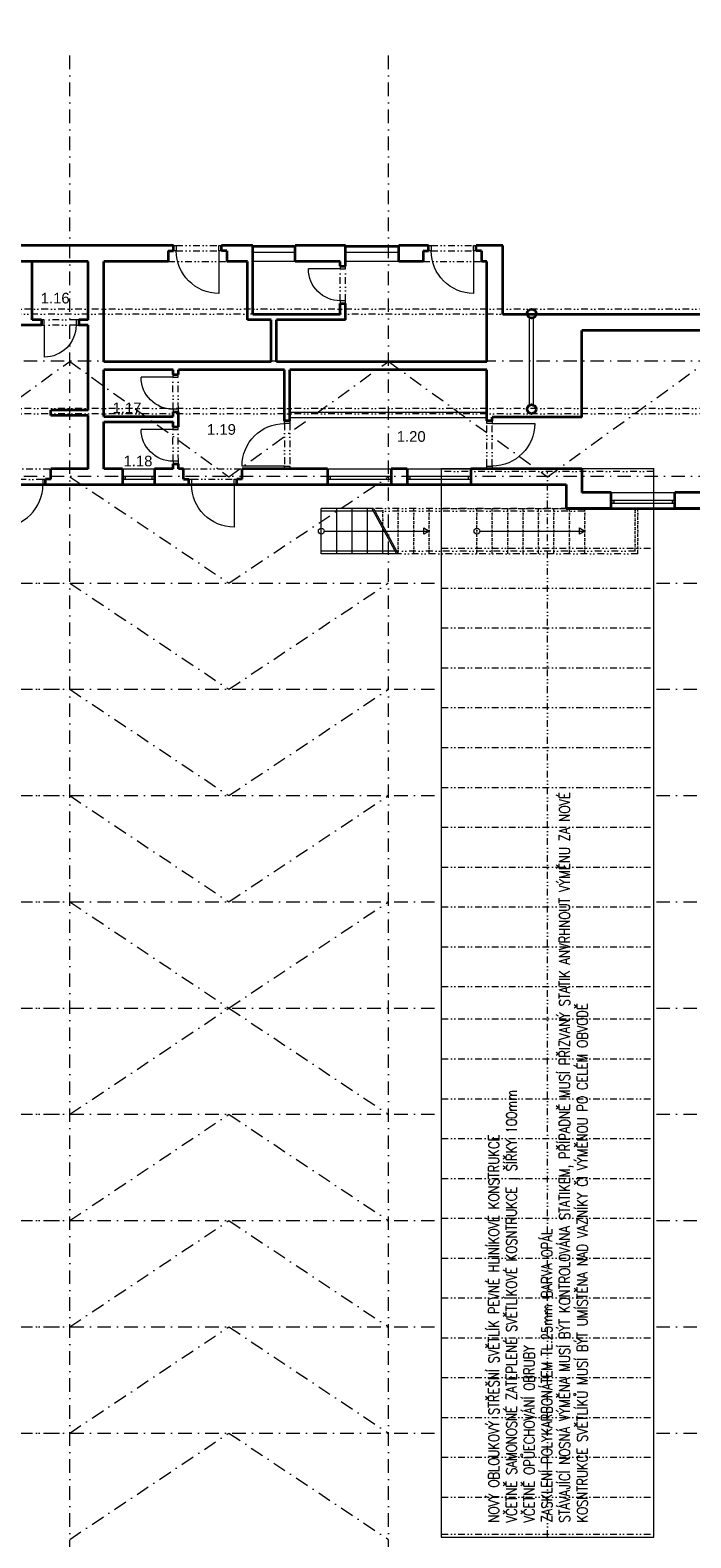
# Model space of a CAD drawing. Header units: millimetres. Extents: x -485339 to 350584, y -1189936 to 0.
# Tile 84 of 256: x -204483 to -192043, y -1039566 to -1011189. Entities that reach past the tile are written whole.
import ezdxf

# ---------------------------------------------------------------- set-up
doc = ezdxf.new("R2010")
doc.units = ezdxf.units.MM
doc.header["$LTSCALE"] = 10
doc.linetypes.add('DASHDOT', pattern=[25.4, 12.7, -6.35, 0, -6.35])
doc.linetypes.add('DĚLICÍ2', pattern=[15.875, 6.35, -3.175, 0, -3.175, 0, -3.175])
doc.layers.get('Defpoints').update_dxf_attribs({"color": 201})
for name, color, linetype, lineweight in [('N_dveře', 10, 'Continuous', 18), ('N_popis', 10, 'Continuous', 18), ('N_čáry_nad', 10, 'DĚLICÍ2', 18), ('St__otvory_dveře', 40, 'Continuous', 18), ('St_kóty', 132, 'Continuous', 18), ('St_otvory_okna', 40, 'Continuous', 18), ('St_plocha_místnosti', 250, 'Continuous', 18), ('St_sloupy_konstrukce haly', 5, 'Continuous', 35), ('St_čáry_nad', 250, 'DĚLICÍ2', 18), ('St_čáry_obrys', 5, 'Continuous', 35), ('St_čáry_osy', 250, 'DASHDOT', 18), ('St_čáry_plné', 250, 'Continuous', 18)]:
    doc.layers.add(name, color=color, linetype=linetype, lineweight=lineweight)
doc.styles.add('Andy', font='arial.ttf')
doc.styles.get("Standard").update_dxf_attribs({"font": 'simplex.shx', "width": 0.8})
doc.dimstyles.new('stavebníM100', dxfattribs={"dimtxt": 165, "dimasz": 170, "dimexe": 150, "dimexo": 100, "dimgap": 30, "dimtad": 1, "dimdec": 0, "dimtxsty": 'Standard', "dimblk": 'OBLIQUE', "dimcen": -2.5, "dimdle": 150, "dimclrd": 256, "dimclre": 256, "dimclrt": 256, "dimadec": 4, "dimazin": 0, "dimtfac": 1, "dimtdec": 0, "dimtmove": 2, "dimatfit": 3, "dimldrblk": 'OBLIQUE', "dimfxl": 400, "dimfxlon": 1, "dimlwd": -1, "dimlwe": -1, "dimarcsym": 0})

# ---------------------------------------------------------------- blocks, each defined once
blk = doc.blocks.new('*U6982')
at = {"layer": 'St_čáry_osy', "ltscale": 2}
blk.add_lwpolyline([(-3000, -1000), (-4, 1000), (3000, -1000)], dxfattribs=at)
blk = doc.blocks.new('*U6981')
at = {"layer": 'St_čáry_osy', "ltscale": 2}
for p in [(60000, 8000), (60000, 6000), (60000, 4000), (60000, 2000), (60000, 0)]:
    blk.add_blockref('*U6982', p, dxfattribs=at)
blk = doc.blocks.new('*U6984')
at = {"layer": 'St_čáry_osy', "ltscale": 2}
blk.add_lwpolyline([(-3000, -1000), (-4, 1000), (3000, -1000)], dxfattribs=at)
blk = doc.blocks.new('*U6983')
at = {"layer": 'St_čáry_osy', "ltscale": 2}
for p in [(60000, 8000), (60000, 6000), (60000, 4000), (60000, 2000), (60000, 0)]:
    blk.add_blockref('*U6984', p, dxfattribs=at)
blk = doc.blocks.new('*U6986')
at = {"layer": 'St_čáry_osy', "ltscale": 2}
for points in [[(-4000, 8000), (3950, 8000)], [(8050, 8000), (8959, 8000)], [(-4000, 6000), (3950, 6000)], [(8050, 6000), (8959, 6000)], [(-4000, 4000), (3950, 4000)], [(8050, 4000), (8959, 4000)], [(-4000, 2000), (3950, 2000)], [(8050, 2000), (9059, 2000)], [(-4000, 0), (3950, 0)], [(8050, 0), (9059, 0)], [(-4000, -2000), (3950, -2000)], [(8050, -2000), (9059, -2000)], [(-4000, -4000), (3950, -4000)], [(8050, -4000), (8959, -4000)], [(-4000, -6000), (3950, -6000)], [(8050, -6000), (8959, -6000)], [(-4000, -8000), (3950, -8000)], [(8050, -8000), (8959, -8000)]]:
    blk.add_lwpolyline(points, dxfattribs=at)
blk = doc.blocks.new('*U6985')
at = {"layer": 'St_čáry_osy', "ltscale": 2}
for p in [(48000, 0), (60000, 0)]:
    blk.add_blockref('*U6986', p, dxfattribs=at)
blk = doc.blocks.new('G$C3969F823')
at = {"layer": 'St__otvory_dveře', "ltscale": 2}
for points in [[(-100, -50), (-100, 0), (0, 0), (0, -50)], [(-101, -700), (-101, -650), (-1, -650), (-1, -700)]]:
    blk.add_lwpolyline(points, close=True, dxfattribs=at)
at = {"layer": 'St__otvory_dveře', "linetype": 'DĚLICÍ2', "ltscale": 2}
for points in [[(-100, -50), (-101, -650)], [(0, -50), (-1, -650)]]:
    blk.add_lwpolyline(points, dxfattribs=at)
at = {"layer": 'St__otvory_dveře', "color": 0, "ltscale": 2}
blk.add_lwpolyline([(-101, -650), (-701, -650)], dxfattribs=at)
blk.add_arc((-101, -650), 600, 90, 180, dxfattribs=at)
blk = doc.blocks.new('G$CC1796412')
at = {"layer": 'St__otvory_dveře', "color": 0, "ltscale": 2}
blk.add_lwpolyline([(850, 1), (850, 801)], dxfattribs=at)
at = {"layer": 'St__otvory_dveře', "ltscale": 2}
for points in [[(50, 0), (0, 0), (0, -100), (50, -100)], [(900, 1), (850, 1), (850, -99), (900, -99)]]:
    blk.add_lwpolyline(points, close=True, dxfattribs=at)
at = {"layer": 'St__otvory_dveře', "linetype": 'DĚLICÍ2', "ltscale": 2}
for points in [[(50, 0), (850, 1)], [(50, -100), (850, -99)]]:
    blk.add_lwpolyline(points, dxfattribs=at)
at = {"layer": 'St__otvory_dveře', "color": 0, "ltscale": 2}
blk.add_arc((850, 1), 800, 90, 180, dxfattribs=at)
blk = doc.blocks.new('G$CC101BA37')
at = {"layer": 'St_otvory_okna', "ltscale": 2}
for points in [[(600, 50), (0, 50), (0, 0), (600, 0)], [(0, 50), (50, 50), (50, 0), (0, 0)], [(600, 50), (550, 50), (550, 0), (600, 0)]]:
    blk.add_lwpolyline(points, close=True, dxfattribs=at)
blk = doc.blocks.new('G$C09EC9A76')
at = {"layer": 'St_otvory_okna', "ltscale": 2}
for points in [[(1200, 50), (0, 50), (0, 0), (1200, 0)], [(0, 50), (50, 50), (50, 0), (0, 0)], [(1200, 50), (1150, 50), (1150, 0), (1200, 0)]]:
    blk.add_lwpolyline(points, close=True, dxfattribs=at)
blk = doc.blocks.new('G$CB69B1554')
at = {"layer": 'St_otvory_okna', "ltscale": 2}
for points in [[(58530, -25), (59330, -25)], [(58530, -125), (59330, -125)], [(60280, -25), (61280, -25)], [(60280, -125), (61280, -125)]]:
    blk.add_lwpolyline(points, dxfattribs=at)
at = {"layer": 'St_čáry_nad', "ltscale": 2}
for points in [[(56940, -300), (58040, -300)], [(61740, -300), (62840, -300)], [(53630, -4200), (54730, -4200)], [(57230, -4200), (58330, -4200)], [(64782, -4950), (60805, -4950)], [(64782, -5000), (60833, -5000)], [(65732, -5750), (61245, -5750)], [(65782, -5800), (61272, -5800)]]:
    blk.add_lwpolyline(points, dxfattribs=at)
at = {"layer": 'St_čáry_nad'}
for points in [[(60982, -5272), (60982, -4950)], [(61272, -5800), (61272, -4950)], [(61562, -5800), (61562, -4950)], [(61852, -5800), (61852, -4950)], [(62752, -5800), (62752, -4950)], [(63042, -5800), (63042, -4950)], [(63332, -5800), (63332, -4950)], [(63622, -5800), (63622, -4950)], [(63912, -5800), (63912, -4950)], [(64202, -5800), (64202, -4950)], [(64492, -5800), (64492, -4950)], [(64782, -5800), (64782, -4950)], [(65732, -5750), (65732, -4950)], [(65782, -5800), (65782, -4950)]]:
    blk.add_lwpolyline(points, dxfattribs=at)
at = {"layer": 'St_čáry_obrys', "ltscale": 2}
for points in [[(57040, 0), (52930, 0)], [(57040, -102), (57040, 0)], [(58530, 0), (57940, 0)], [(57940, -100), (57940, 0)], [(58530, -1300), (58530, 0)], [(60280, 0), (59330, 0)], [(59330, -300), (59330, 0)], [(60280, -390), (60280, 0)], [(61840, 0), (61280, 0)], [(61280, -300), (61280, 0)], [(61840, -102), (61840, 0)], [(63240, 0), (62740, 0)], [(63240, -1300), (63240, 0)], [(56940, -100), (57040, -100)], [(56940, -100), (56940, -300)], [(57940, -100), (57940, -2)], [(58040, -100), (57940, -100)], [(58040, -100), (58040, -300)], [(61740, -100), (61740, -300)], [(61740, -100), (61840, -100)], [(62740, -102), (62740, -2)], [(62740, -102), (62740, -2)], [(62840, -100), (62740, -100)], [(62840, -100), (62840, -300)], [(55430, -300), (53230, -300)], [(55430, -300), (54380, -300)], [(54380, -1400), (54380, -300)], [(55430, -1400), (55430, -300)], [(55730, -2190), (55730, -300)], [(56940, -300), (55730, -300)], [(58430, -300), (58040, -300)], [(58430, -1400), (58430, -300)], [(60180, -300), (59330, -300)], [(60180, -390), (60180, -300)], [(61740, -300), (61280, -300)], [(62940, -300), (62840, -300)], [(62940, -2190), (62940, -300)], [(60180, -1300), (60180, -1090)], [(60280, -1400), (60280, -1090)], [(54555, -1400), (54380, -1400)], [(54555, -1400), (54555, -1500)], [(55430, -1400), (55255, -1400)], [(55255, -1400), (55255, -1500)], [(58880, -1400), (58430, -1400)], [(60180, -1300), (58530, -1300)], [(58880, -2190), (58880, -1400)], [(60280, -1400), (58980, -1400)], [(58980, -2190), (58980, -1400)], [(73930, -1300), (63240, -1300)], [(54555, -1500), (54105, -1500)], [(55430, -1500), (55255, -1500)], [(55430, -3100), (55430, -1500)], [(72080, -1600), (64730, -1600)], [(64730, -3230), (64730, -1600)], [(58880, -2190), (55730, -2190)], [(62940, -2190), (58980, -2190)], [(55730, -3220), (55730, -2340)], [(57030, -2340), (55730, -2340)], [(57030, -2430), (57030, -2340)], [(57130, -2430), (57130, -2340)], [(59130, -2340), (57130, -2340)], [(59130, -3300), (59130, -2340)], [(59230, -3300), (59230, -2340)], [(62940, -2340), (59230, -2340)], [(62940, -3300), (62940, -2340)], [(55430, -3100), (54730, -3100)], [(54730, -3200), (54730, -3100)], [(55430, -3200), (54730, -3200)], [(55430, -4200), (55430, -3200)], [(55730, -3220), (57030, -3220)], [(55730, -4200), (55730, -3320)], [(55730, -3320), (57030, -3320)], [(57030, -3220), (57030, -3130)], [(57030, -3410), (57030, -3320)], [(57130, -3410), (57130, -3130)], [(59230, -3300), (59130, -3300)], [(63040, -3300), (62940, -3300)], [(64730, -3230), (63040, -3230)], [(63040, -3300), (63040, -3230)], [(54730, -4400), (54730, -4200)], [(55430, -4200), (54730, -4200)], [(56080, -4200), (55730, -4200)], [(57030, -4200), (56680, -4200)], [(57030, -4200), (57030, -4110)], [(57130, -4200), (57130, -4110)], [(57230, -4200), (57130, -4200)], [(57230, -4400), (57230, -4200)], [(59940, -4200), (58330, -4200)], [(58330, -4400), (58330, -4200)], [(61440, -4200), (61140, -4200)], [(64730, -4200), (62640, -4200)], [(64730, -4200), (64730, -4650)], [(54630, -4500), (54630, -4400)], [(54730, -4400), (54630, -4400)], [(54630, -4500), (56080, -4500)], [(56680, -4500), (57330, -4500)], [(57230, -4400), (57330, -4400)], [(57330, -4500), (57330, -4400)], [(58230, -4500), (58230, -4400)], [(58330, -4400), (58230, -4400)], [(58230, -4500), (59940, -4500)], [(61140, -4500), (61440, -4500)], [(62640, -4500), (64430, -4500)], [(64430, -4500), (64430, -4950)], [(65280, -4650), (64730, -4650)], [(65280, -4950), (65280, -4650)], [(67080, -4650), (66480, -4650)], [(66480, -4950), (66480, -4650)], [(65280, -4950), (64430, -4950)], [(67080, -4950), (66480, -4950)]]:
    blk.add_lwpolyline(points, dxfattribs=at)
at = {"layer": 'St_čáry_obrys'}
for points in [[(60180, -390), (60280, -390)], [(60180, -1090), (60280, -1090)], [(57030, -2430), (57130, -2430)], [(57030, -3130), (57130, -3130)], [(57030, -3410), (57130, -3410)], [(56080, -4200), (56080, -4500)], [(56680, -4200), (56680, -4500)], [(57030, -4110), (57130, -4110)], [(59940, -4200), (59940, -4500)], [(61140, -4200), (61140, -4500)], [(61440, -4200), (61440, -4500)], [(62640, -4200), (62640, -4500)]]:
    blk.add_lwpolyline(points, dxfattribs=at)
at = {"layer": 'St_čáry_plné'}
for p, q in [((56080, -4200), (56680, -4200)), ((59940, -4200), (61140, -4200)), ((61440, -4200), (62640, -4200)), ((56080, -4500), (56680, -4500)), ((59940, -4500), (61140, -4500)), ((61440, -4500), (62640, -4500)), ((65280, -4650), (66480, -4650)), ((65280, -4950), (66480, -4950))]:
    blk.add_line(p, q, dxfattribs=at)
at = {"layer": 'St_čáry_plné', "ltscale": 2}
for points in [[(58530, 0), (59330, 0)], [(60280, 0), (61280, 0)], [(59330, -300), (58530, -300)], [(61280, -300), (60280, -300)], [(59877, -5375), (61852, -5375)], [(62807, -5375), (64782, -5375)]]:
    blk.add_lwpolyline(points, dxfattribs=at)
at = {"layer": 'St_čáry_plné'}
for points in [[(62940, -3140), (59230, -3140)], [(62940, -3240), (59230, -3240)], [(60805, -4950), (59822, -4950)], [(59822, -5800), (59822, -4950)], [(60799, -5000), (59822, -5000)], [(60112, -5800), (60112, -4950)], [(60402, -5800), (60402, -4950)], [(60692, -5800), (60692, -4950)], [(60771, -4950), (61238, -5800)], [(60805, -4950), (61272, -5800)], [(60982, -5800), (60982, -5334)], [(61210, -5750), (59822, -5750)], [(61272, -5800), (59822, -5800)]]:
    blk.add_lwpolyline(points, dxfattribs=at)
at = {"layer": 'St_čáry_plné', "ltscale": 2}
for points in [[(61852, -5375), (61751, -5434), (61751, -5316)], [(64782, -5375), (64681, -5434), (64681, -5316)]]:
    blk.add_lwpolyline(points, close=True, dxfattribs=at)
for centre in [(59822, -5375), (62752, -5375)]:
    blk.add_circle(centre, 54.6, dxfattribs=at)
at = {"layer": 'St__otvory_dveře', "xscale": -1}
for name, p, rotation in [('G$CC1796412', (57040, -99), 180), ('G$CC1796412', (61840, -99), 180), ('G$C3969F823', (60280, -1090), 180), ('G$C3969F823', (55255, -1399), 270), ('G$C3969F823', (57130, -3130), 180), ('G$CC1796412', (59130, -3300), 89.9999999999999), ('G$CC1796412', (63040, -4200), 269.9999999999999), ('G$C3969F823', (57130, -4110), 180), ('G$CC1796412', (57330, -4499), 180)]:
    blk.add_blockref(name, p, dxfattribs=dict(at, rotation=rotation))
at = {"layer": 'St__otvory_dveře', "rotation": 180}
blk.add_blockref('G$CC1796412', (54630, -4501), dxfattribs=at)
at = {"layer": 'St_otvory_okna', "ltscale": 2}
for name, p in [('G$CC101BA37', (56080, -4400)), ('G$C09EC9A76', (59940, -4400)), ('G$C09EC9A76', (61440, -4400)), ('G$C09EC9A76', (65280, -4850))]:
    blk.add_blockref(name, p, dxfattribs=at)
blk = doc.blocks.new('G$CD8A98CDB')
at = {"layer": 'St_sloupy_konstrukce haly', "color": 250, "lineweight": 18, "ltscale": 2}
for points in [[(-825, 0), (825, 0)], [(-825, -80), (825, -80)]]:
    blk.add_lwpolyline(points, dxfattribs=at)
at = {"layer": 'St_sloupy_konstrukce haly', "ltscale": 2}
for centre in [(-900, -40), (900, -40)]:
    blk.add_circle(centre, 85, dxfattribs=at)
blk = doc.blocks.new('_OBLIQUE')
at = {"color": 0, "linetype": 'ByBlock'}
blk.add_line((-0.5, -0.5), (0.5, 0.5), dxfattribs=at)
blk = doc.blocks.new('*D7068')
at = {"layer": 'Defpoints', "color": 0}
for p in [(-179563, -1031958), (-176905, -1031958), (-195583, -1042046)]:
    blk.add_point(p, dxfattribs=at)
at = {"layer": 'St_kóty'}
for p, q in [((-177305, -1031958), (-176755, -1031958)), ((-176905, -1042196), (-176905, -1031808)), ((-177305, -1042046), (-176755, -1042046))]:
    blk.add_line(p, q, dxfattribs=at)
at = {"layer": 'St_kóty', "linetype": 'ByBlock', "xscale": 170, "yscale": 170, "zscale": 170}
for p, rotation in [((-176905, -1031958), 90), ((-176905, -1042046), 270)]:
    blk.add_blockref('_OBLIQUE', p, dxfattribs=dict(at, rotation=rotation))
at = {"layer": 'St_kóty', "insert": (-177017, -1037002), "char_height": 165, "attachment_point": 5, "rotation": 90}
blk.add_mtext('10088', dxfattribs=at)
blk = doc.blocks.new('*D7074')
at = {"layer": 'Defpoints', "color": 0}
for p in [(-179483, -992923), (-176251, -992923), (-195597, -1042046)]:
    blk.add_point(p, dxfattribs=at)
at = {"layer": 'St_kóty'}
for p, q in [((-176651, -992923), (-176101, -992923)), ((-176251, -1042196), (-176251, -992773)), ((-176651, -1042046), (-176101, -1042046))]:
    blk.add_line(p, q, dxfattribs=at)
at = {"layer": 'St_kóty', "linetype": 'ByBlock', "xscale": 170, "yscale": 170, "zscale": 170}
for p, rotation in [((-176251, -992923), 90), ((-176251, -1042046), 270)]:
    blk.add_blockref('_OBLIQUE', p, dxfattribs=dict(at, rotation=rotation))
at = {"layer": 'St_kóty', "insert": (-176364, -1017484), "char_height": 165, "attachment_point": 5, "rotation": 90}
blk.add_mtext('49123', dxfattribs=at)
blk = doc.blocks.new('*D7086')
at = {"layer": 'Defpoints', "color": 0}
for p in [(-179483, -992923), (-195583, -1060478), (-174807, -1060478)]:
    blk.add_point(p, dxfattribs=at)
at = {"layer": 'St_kóty'}
for p, q in [((-175207, -992923), (-174657, -992923)), ((-174807, -992773), (-174807, -1060628)), ((-175207, -1060478), (-174657, -1060478))]:
    blk.add_line(p, q, dxfattribs=at)
at = {"layer": 'St_kóty', "linetype": 'ByBlock', "xscale": 170, "yscale": 170, "zscale": 170}
for p, rotation in [((-174807, -992923), 90), ((-174807, -1060478), 270)]:
    blk.add_blockref('_OBLIQUE', p, dxfattribs=dict(at, rotation=rotation))
at = {"layer": 'St_kóty', "insert": (-174919, -1026700), "char_height": 165, "attachment_point": 5, "rotation": 90}
blk.add_mtext('67555', dxfattribs=at)
blk = doc.blocks.new('G$CC6E49F65')
at = {"layer": 'N_čáry_nad', "linetype": 'ByBlock', "ltscale": 2}
for p, q in [((4050, -55), (50, -55)), ((50, -20055), (4050, -20055))]:
    blk.add_line(p, q, dxfattribs=at)
for points in [[(2050, -20110), (2050, -55)], [(50, -750), (4050, -750)], [(50, -1500), (4050, -1500)], [(50, -2250), (4050, -2250)], [(50, -3000), (4050, -3000)], [(50, -3750), (4050, -3750)], [(50, -4500), (4050, -4500)], [(50, -5250), (4050, -5250)], [(50, -6000), (4050, -6000)], [(50, -6750), (4050, -6750)], [(50, -7500), (4050, -7500)], [(50, -8250), (4050, -8250)], [(50, -9000), (4050, -9000)], [(50, -9750), (4050, -9750)], [(50, -10360), (4050, -10360)], [(50, -11110), (4050, -11110)], [(50, -11860), (4050, -11860)], [(50, -12610), (4050, -12610)], [(50, -13360), (4050, -13360)], [(50, -14110), (4050, -14110)], [(50, -14860), (4050, -14860)], [(50, -15610), (4050, -15610)], [(50, -16360), (4050, -16360)], [(50, -17110), (4050, -17110)], [(50, -17860), (4050, -17860)], [(50, -18610), (4050, -18610)], [(50, -19360), (4050, -19360)]]:
    blk.add_lwpolyline(points, dxfattribs=at)
at = {"layer": 'St_čáry_plné', "ltscale": 2}
for p, q in [((50, 0), (50, -20110)), ((4050, -20110), (4050, 0))]:
    blk.add_line(p, q, dxfattribs=at)
for points in [[(50, 0), (4050, 0)], [(50, -20110), (4050, -20110)]]:
    blk.add_lwpolyline(points, dxfattribs=at)

msp = doc.modelspace()

# ---------------------------------------------------------------- linework, layer by layer
at = {"layer": 'St_čáry_nad', "ltscale": 2}
for points in [[(-179683, -1016437.6), (-275737.7, -1016437.6)], [(-182415.5, -1016537.6), (-275737.7, -1016537.6)], [(-179683, -1018307.6), (-275737.7, -1018307.6)], [(-179683, -1018407.6), (-275737.7, -1018407.6)]]:
    msp.add_lwpolyline(points, dxfattribs=at)
at = {"layer": 'St_čáry_obrys'}
for p, q in [((-205892.7, -1019742.9), (-194392.7, -1019742.9)), ((-194392.7, -1019742.9), (-194392.7, -1020192.9)), ((-194392.7, -1020192.9), (-182592.7, -1020192.9))]:
    msp.add_line(p, q, dxfattribs=at)
at = {"layer": 'St_čáry_osy', "ltscale": 2}
for points in [[(-203737.7, -1040882.6), (-203737.7, -1011656.9)], [(-197737.7, -1040882.6), (-197737.7, -1011656.9)], [(-275737.7, -1017422.6), (-179683, -1017409.8)], [(-209737.7, -1017422.6), (-206742, -1019595.1), (-203737.7, -1017422.6)], [(-203737.7, -1017422.6), (-200742, -1019595.1), (-197737.7, -1017422.6)], [(-197737.7, -1017422.6), (-194742, -1019595.1), (-191737.7, -1017422.6)], [(-275737.7, -1019595.1), (-179683, -1019582.3)]]:
    msp.add_lwpolyline(points, dxfattribs=at)

# ---------------------------------------------------------------- block references
at = {"layer": 'N_dveře', "ltscale": 2}
msp.add_blockref('G$CB69B1554', (-258822.7, -1015242.9), dxfattribs=at)
at = {"layer": 'N_čáry_nad', "lineweight": 18}
msp.add_blockref('G$CC6E49F65', (-196792, -1019440.6), dxfattribs=at)
at = {"layer": 'St_sloupy_konstrukce haly', "ltscale": 2, "rotation": 90}
msp.add_blockref('G$CD8A98CDB', (-195082.7, -1017422.6), dxfattribs=at)
at = {"layer": 'St_čáry_osy', "ltscale": 2, "xscale": -1, "rotation": 180}
msp.add_blockref('*U6983', (-260737.7, -1020595.1), dxfattribs=at)
at = {"layer": 'St_čáry_osy', "ltscale": 2}
for name, p in [('*U6985', (-260742, -1029595.1)), ('*U6981', (-260737.7, -1038595.1))]:
    msp.add_blockref(name, p, dxfattribs=at)

# ---------------------------------------------------------------- texts
at = {"layer": 'N_popis', "insert": (-195852.8, -1039277.8), "char_height": 200, "width": 20736.512, "attachment_point": 1, "rotation": 90}
msp.add_mtext('NOVÝ OBLOUKOVÝ STŘEŠNÍ SVĚTLÍK PEVNÉ HLINÍKOVÉ KONSTRUKCE\\PVČETNĚ SAMONOSNÉ ZATEPLENÉ SVĚTLÍKOVÉ KOSNTRUKCE , ŠÍŘKY 100mm\\PVČETNĚ OPŮECHOVÁNÍ OBRUBY\\PZASKLENÍ POLYKARBONÁTEM TL.25mm BARVA OPÁL\\PSTÁVAJÍCÍ NOSNÁ VÝMĚNA MUSÍ BÝT KONTROLOVÁNA STATIKEM, PŘÍPADNĚ MUSÍ PŘIZVANÝ STATIK ANVRHNOUT VÝMĚNU ZA NOVÉ\\PKOSNTRUKCE SVĚTLÍKŮ MUSÍ BÝT UMÍSTĚNA NAD VAZNÍKY ČI VÝMĚNOU PO CELÉM OBVODĚ', dxfattribs=at)
at = {"layer": 'St_plocha_místnosti', "ltscale": 2, "style": 'Andy'}
for s, p in [('1.16', (-204283.5, -1016333)), ('1.17', (-202932, -1018399.7)), ('1.19', (-201152.6, -1018804.1)), ('1.20', (-197579.6, -1018936.6)), ('1.18', (-202724.1, -1019399))]:
    msp.add_text(s, height=200, dxfattribs=at).set_placement(p)

# ---------------------------------------------------------------- dimensions: what is measured, and where the dimension line sits
at = {"layer": 'St_kóty'}
for base, p1, p2, picture, middle in [((-176251.3, -992922.8), (-195597.3, -1042045.8), (-179483, -992922.8), '*D7074', (-176363.8, -1017484.3)), ((-174806.8, -1060477.6), (-179483, -992922.8), (-195582.7, -1060477.6), '*D7086', (-174919.3, -1026700.2)), ((-176904.8, -1031957.6), (-195582.7, -1042045.8), (-179563, -1031957.6), '*D7068', (-177017.3, -1037001.7))]:
    dim = msp.add_linear_dim(base=base, p1=p1, p2=p2, angle=90, dimstyle='stavebníM100', dxfattribs=at)
    dim.commit()
    dim.dimension.update_dxf_attribs({"geometry": picture, "text_midpoint": middle})

doc.saveas('drawing.dxf')
